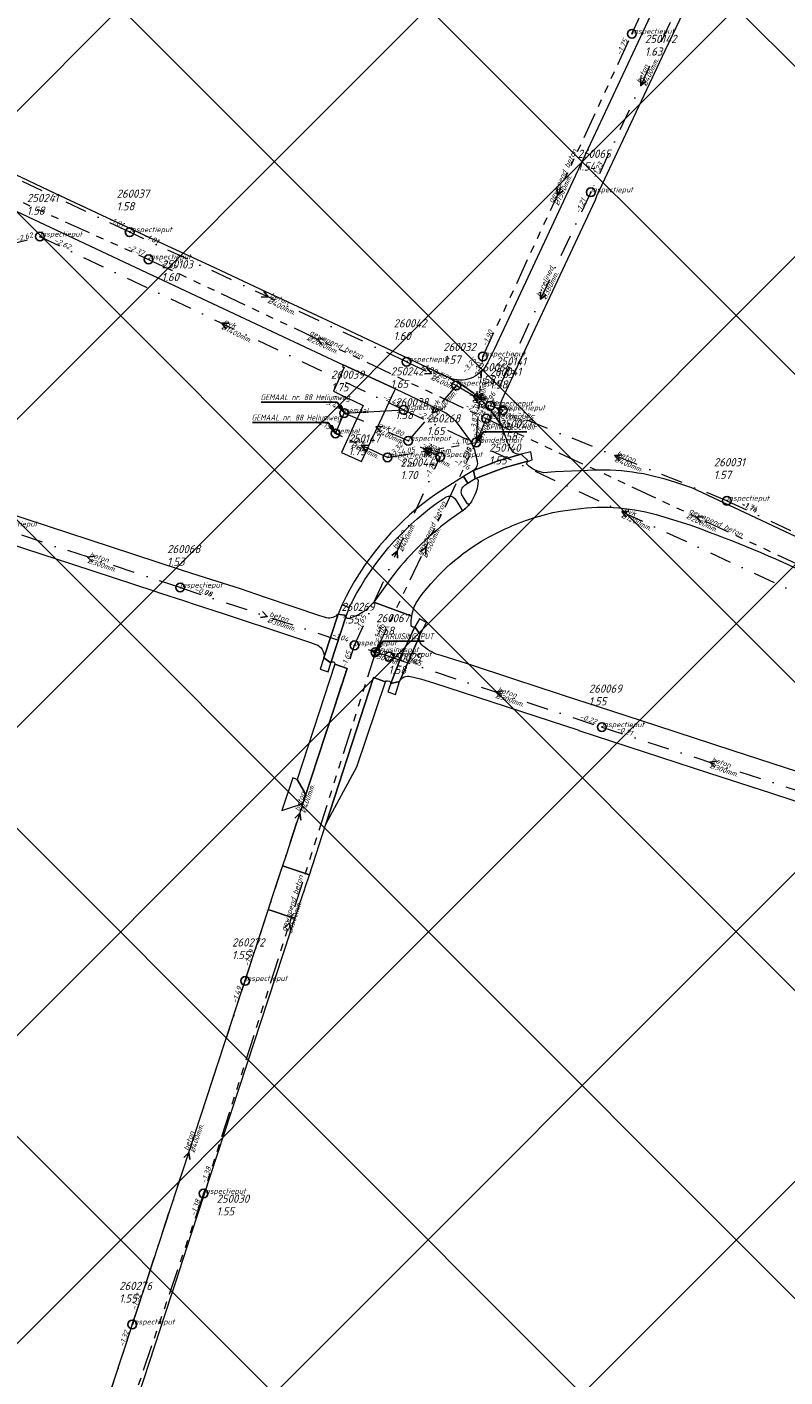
# Model space of a CAD drawing. Extents: x 148869 to 161638, y 453607 to 469810.
# Tile 196 of 256: x 152617 to 152791, y 464458 to 464768. Entities that reach past the tile are written whole.
import ezdxf
from ezdxf.lldxf.tags import DXFTag

# ---------------------------------------------------------------- set-up
doc = ezdxf.new("R2010")
doc.units = 0
doc.header["$PDMODE"] = 32
doc.header["$PDSIZE"] = 2
doc.linetypes.add('RI-GWA', pattern=[18.45, 6, -1.8, 1.75, -1.8, 1.75, -1.8, 1.75, -1.8])
doc.linetypes.add('RI-VWA', pattern=[11, 5, -3, 0, -3])
doc.layers.get('0').update_dxf_attribs({"linetype": 'CONTINUOUS'})
doc.layers.get('DEFPOINTS').update_dxf_attribs({"linetype": 'CONTINUOUS'})
for name, color, linetype in [('2023 hatch', 90, 'CONTINUOUS'), ('B-OI-AANPIJLING', 1, 'CONTINUOUS'), ('B-OI-GEMAAL', 30, 'CONTINUOUS')]:
    doc.layers.add(name, color=color, linetype=linetype)
for name, color, linetype, lineweight in [('B-OI-RI-BIJZONDERDERHEDEN-T18', 134, 'CONTINUOUS', 18), ('B-OI-RI-GWA-MATERIAAL-T18', 10, 'CONTINUOUS', 18), ('B-OI-RI-GWA-PUTDEKSELHOOGTE-T25', 10, 'CONTINUOUS', 25), ('B-OI-RI-GWA_BOB-T18', 10, 'CONTINUOUS', 18), ('B-OI-RI-GWA_DIAMETER-T18', 10, 'CONTINUOUS', 18), ('B-OI-RI-GWA_PUTNUMMER-T18', 10, 'CONTINUOUS', 18), ('B-OI-RI-GWA_RIOOLPUT-S', 10, 'CONTINUOUS', 25), ('B-OI-RI-GWA_TRANSPORTLEIDING-G', 10, 'RI-GWA', 18), ('B-OI-RI-PERSLEIDING-G-niet meenemen', 190, 'RI-PERS', 18), ('B-OI-RI-STROOMRICHTING-S', 252, 'CONTINUOUS', 25), ('B-OI-RI-VWA-BOB-T18', 34, 'CONTINUOUS', 18), ('B-OI-RI-VWA-DIAMETER-T18', 34, 'CONTINUOUS', 18), ('B-OI-RI-VWA-MATERIAAL-T18', 34, 'CONTINUOUS', 18), ('B-OI-RI-VWA_PUTDEKSELHOOGTE-T25', 34, 'CONTINUOUS', 25), ('B-OI-RI-VWA_PUTNUMMER-T25', 34, 'CONTINUOUS', 25), ('B-OI-RI-VWA_RIOOLPUT-S', 34, 'CONTINUOUS', 25), ('B-OI-RI-VWA_TRANSPORTLEIDING-G', 34, 'RI-VWA', 18), ('B-RO-VH-VERHARDING_ASFALT-GV', 251, 'CONTINUOUS', 18), ('B-RO-VH-VERHARDING_GRASBETONSTEEN-GV', 251, 'CONTINUOUS', 18), ('B-RO-VH-VERHARDING_STRAATBAKSTEEN-GV', 251, 'CONTINUOUS', 18)]:
    doc.layers.add(name, color=color, linetype=linetype, lineweight=lineweight)
doc.styles.add('NLCS-ISO-M500-T18_CURSIEF', font='NLCS-ISO.ttf', dxfattribs={"oblique": 15, "height": 0.9})
doc.styles.add('NLCS-ISO-M750-T25_CURSIEF', font='NLCS-ISO.ttf', dxfattribs={"oblique": 15, "height": 1.875})
tags = doc.linetypes.add('RI-PERS', pattern='A,7,-2,["P",Standard,S=1.8,R=0,X=-0.5,Y=-0.9],-2,7,-2,[102,NLCS.SHX,S=1,R=180,X=0,Y=0],-2', length=22).pattern_tags.tags
tags[6] = DXFTag(74, 10)

# ---------------------------------------------------------------- blocks, each defined once
blk = doc.blocks.new('ACMAP_ANN_TEMPLATE_vwa-diam')
at = {"color": 0, "linetype": 'ByBlock', "style": 'NLCS-ISO-M500-T18_CURSIEF', "oblique": 15}
blk.add_attdef('vwa-diam', (0.3, -1.3), '', height=1.2, dxfattribs=at)
blk = doc.blocks.new('ACMAP_ANN_TEMPLATE_vwa-materiaal')
at = {"color": 0, "linetype": 'ByBlock', "style": 'NLCS-ISO-M500-T18_CURSIEF', "oblique": 15}
blk.add_attdef('vwa-mat', (0.3, 0.2), '', height=1.2, dxfattribs=at)
blk = doc.blocks.new('ACMAP_ANN_TEMPLATE_vwa-nap-l')
at = {"color": 0, "linetype": 'ByBlock', "style": 'NLCS-ISO-M500-T18_CURSIEF', "oblique": 15}
blk.add_attdef('vwa-nap-l', (3.3, 0.2), '', height=1.2, dxfattribs=at)
blk = doc.blocks.new('ACMAP_ANN_TEMPLATE_vwa-nap-r')
at = {"color": 0, "linetype": 'ByBlock', "style": 'NLCS-ISO-M500-T18_CURSIEF', "oblique": 15}
blk.add_attdef('vwa-nap-r', (-5.6, 0.2), '', height=1.2, dxfattribs=at)
blk = doc.blocks.new('ACMAP_ANN_TEMPLATE_gwa-diam')
at = {"color": 0, "linetype": 'ByBlock', "style": 'NLCS-ISO-M500-T18_CURSIEF', "oblique": 15}
blk.add_attdef('gwa-diam', (-2.2, -1.3), '', height=1.2, dxfattribs=at)
blk = doc.blocks.new('ACMAP_ANN_TEMPLATE_gwa-materiaal')
at = {"color": 0, "linetype": 'ByBlock', "style": 'NLCS-ISO-M500-T18_CURSIEF', "oblique": 15}
blk.add_attdef('gwa-mat', (-2.2, 0.2), '', height=1.2, dxfattribs=at)
blk = doc.blocks.new('ACMAP_ANN_TEMPLATE_gwa-nap-l')
at = {"color": 0, "linetype": 'ByBlock', "style": 'NLCS-ISO-M500-T18_CURSIEF', "oblique": 15}
blk.add_attdef('gwa-nap-l', (2.3, 0.2), '', height=1.2, dxfattribs=at)
blk = doc.blocks.new('ACMAP_ANN_TEMPLATE_gwa-nap-r')
at = {"color": 0, "linetype": 'ByBlock', "style": 'NLCS-ISO-M500-T18_CURSIEF', "oblique": 15}
blk.add_attdef('gwa-nap-r', (-5.6, 0.2), '', height=1.2, dxfattribs=at)
blk = doc.blocks.new('ACMAP_ANN_TEMPLATE_gwa-puth')
at = {"color": 0, "linetype": 'ByBlock', "style": 'NLCS-ISO-M750-T25_CURSIEF', "oblique": 15}
blk.add_attdef('gwa-puth', (3, -5), '', height=1.88, dxfattribs=at)
blk = doc.blocks.new('ACMAP_ANN_TEMPLATE_gwa-putnr')
at = {"color": 0, "linetype": 'ByBlock', "style": 'NLCS-ISO-M750-T25_CURSIEF', "oblique": 15}
blk.add_attdef('gwa-putnr', (3, -2.1), '', height=1.88, dxfattribs=at)
blk = doc.blocks.new('ACMAP_ANN_TEMPLATE_type knoop')
at = {"layer": 'DEFPOINTS', "style": 'NLCS-ISO-M500-T18_CURSIEF', "oblique": 15}
blk.add_attdef('type_knoop', (0, 0), '', height=1.2, dxfattribs=at)
blk = doc.blocks.new('ACMAP_ANN_TEMPLATE_vwa-puth')
at = {"color": 0, "linetype": 'ByBlock', "style": 'NLCS-ISO-M750-T25_CURSIEF', "oblique": 15}
blk.add_attdef('vwa-puth', (-3, 5), '', height=1.88, dxfattribs=at)
blk = doc.blocks.new('ACMAP_ANN_TEMPLATE_vwa-putnr')
at = {"color": 0, "linetype": 'ByBlock', "style": 'NLCS-ISO-M750-T25_CURSIEF', "oblique": 15}
blk.add_attdef('vaw-putnr', (-3, 7.9), '', height=1.88, dxfattribs=at)

msp = doc.modelspace()

# ---------------------------------------------------------------- hatches: boundary and pattern name
at = {"layer": '2023 hatch'}
h = msp.add_hatch(dxfattribs=at)
h.set_pattern_fill('L45L135', color=256, scale=49.98)
h.set_pattern_definition([(45, (0, 0), (-35.341197, 35.341197), []), (135, (0, 0), (-35.341197, -35.341197), [])])
h.paths.add_polyline_path([(155033.65, 463387.49), (154736.21, 463174.82), (154703.82, 463157.03), (154669.13, 463116.73), (154497.36, 463128.81), (154485.96, 463103.35), (154403, 462810.28), (154029.41, 462913.19), (153921.91, 462926.36), (153533.06, 462959.92), (153521.58, 463046.87), (153065.73, 463131.59), (152840.09, 463157.69), (152602.55, 463321.62), (152457.44, 463373.38), (152283.77, 463566.95), (152230.15, 463641.33), (152156.25, 463699.58), (152012.16, 463887.19), (152009.38, 463939.89), (151991.35, 464191.03), (152103.19, 464343.83), (152153.39, 464455.21), (152151.03, 464561.94), (152249.45, 464811.76), (152130.92, 465032.5), (152332.42, 465169.93), (152738.18, 465252.75), (152947.54, 465152.17), (153150.32, 465023.39), (153302.02, 464886.05), (153728.6, 464650.43), (153874.6, 464567.83), (153954.88, 464501.43), (153988.94, 464472.57), (154027.82, 464422.75), (154193.47, 464138.07), (154280.01, 463968.67), (154339.28, 463993.19), (154494.94, 463873.13), (154622.49, 463821.49), (154755.92, 463721.99), (154868.72, 463597.28)])

# ---------------------------------------------------------------- linework, layer by layer
at = {"layer": 'B-OI-AANPIJLING', "color": 251, "flags": 128}
for points in [[(152690.1, 464679.08), (152688.73, 464680.42), (152689.37, 464680.85), (152690.1, 464679.08), (152689.26, 464680.78), (152689.16, 464680.71), (152690.1, 464679.08), (152688.94, 464680.57), (152688.84, 464680.49), (152690.1, 464679.08), (152688.41, 464681.59), (152670.99, 464681.59)], [(152688.04, 464674.42), (152686.68, 464675.76), (152687.32, 464676.19), (152688.04, 464674.42), (152687.21, 464676.12), (152687.11, 464676.05), (152688.04, 464674.42), (152686.89, 464675.91), (152686.79, 464675.83), (152688.04, 464674.42), (152686.36, 464676.93), (152668.97, 464676.93)], [(152720.31, 464672.31), (152721.67, 464673.65), (152721.04, 464674.08), (152720.31, 464672.31), (152721.14, 464674.01), (152721.25, 464673.94), (152720.31, 464672.31), (152721.46, 464673.8), (152721.57, 464673.72), (152720.31, 464672.31), (152721.99, 464674.82), (152732, 464674.82)], [(152697.21, 464624.23), (152698.57, 464625.57), (152697.94, 464626), (152697.21, 464624.23), (152698.04, 464625.93), (152698.15, 464625.86), (152697.21, 464624.23), (152698.36, 464625.72), (152698.47, 464625.64), (152697.21, 464624.23), (152698.89, 464626.74), (152708.44, 464626.74)]]:
    msp.add_lwpolyline(points, dxfattribs=at)
at = {"layer": 'B-OI-GEMAAL'}
for p in [(152690.04, 464679.08), (152688.03, 464674.42)]:
    msp.add_point(p, dxfattribs=at)
at = {"layer": 'B-OI-RI-GWA_RIOOLPUT-S', "color": 251}
for p in [(152756.1, 464766.1), (152645.15, 464714.36), (152721.9, 464692.1), (152722.64, 464677.81), (152688.03, 464674.42), (152720.31, 464672.31), (152699.99, 464668.92), (152697.21, 464624.23), (152657.75, 464500)]:
    msp.add_point(p, dxfattribs=at)
at = {"layer": 'B-OI-RI-GWA_TRANSPORTLEIDING-G', "color": 251}
for p, q in [((152756.1, 464766.1), (152787.3, 464833.4)), ((152721.9, 464692.1), (152756.1, 464766.1)), ((152558.75, 464753.33), (152645.15, 464714.36)), ((152645.15, 464714.36), (152722.64, 464677.81)), ((152720.31, 464672.31), (152721.9, 464692.1)), ((152722.64, 464677.81), (152720.31, 464672.31)), ((152722.64, 464677.81), (152819.37, 464632.61)), ((152699.99, 464668.92), (152688.03, 464674.42)), ((152697.21, 464624.23), (152720.31, 464672.31)), ((152699.99, 464668.92), (152720.31, 464672.31)), ((152697.21, 464624.23), (152657.75, 464500)), ((152657.75, 464500), (152619.28, 464387.13))]:
    msp.add_line(p, q, dxfattribs=at)
at = {"layer": 'B-OI-RI-PERSLEIDING-G-niet meenemen'}
for p, q in [((152688.03, 464674.42), (152690.04, 464679.08)), ((152690.04, 464679.08), (152703.7, 464679.82))]:
    msp.add_line(p, q, dxfattribs=at)
at = {"layer": 'B-OI-RI-STROOMRICHTING-S', "color": 251}
for points in [[(152758.07, 464755.85), (152758.11, 464754.24), (152759.36, 464755.24)], [(152738.95, 464730.71), (152738.99, 464729.1), (152740.26, 464730.11)], [(152671.58, 464706.99), (152672.58, 464705.72), (152670.98, 464705.68)], [(152735.08, 464706.86), (152735.11, 464705.26), (152736.38, 464706.25)], [(152663.55, 464699.74), (152661.95, 464699.71), (152662.93, 464698.44)], [(152685.49, 464696.12), (152683.89, 464696.08), (152684.89, 464694.82)], [(152709.08, 464689.4), (152710.08, 464688.14), (152708.48, 464688.1)], [(152721.42, 464682.97), (152719.68, 464683.09), (152720.62, 464681.63)], [(152720.49, 464683.7), (152721.1, 464682.2), (152721.93, 464683.58)], [(152710.67, 464680.63), (152710.27, 464679.07), (152711.76, 464679.69)], [(152726.74, 464680.44), (152725.02, 464680.24), (152726.21, 464678.98)], [(152699.01, 464676), (152697.39, 464675.91), (152698.43, 464674.67)], [(152695.61, 464671.72), (152694.01, 464671.67), (152695.02, 464670.41)], [(152710.14, 464670.87), (152708.4, 464670.88), (152709.45, 464669.48)], [(152708.61, 464671.09), (152710.14, 464670.61), (152708.85, 464669.67)], [(152753.77, 464669.47), (152752.17, 464669.34), (152753.23, 464668.14)], [(152755.42, 464656.53), (152753.8, 464656.48), (152754.8, 464655.22)], [(152772.61, 464655.25), (152771.01, 464655.21), (152771.99, 464653.95)], [(152700.98, 464646.4), (152702.23, 464647.42), (152702.29, 464645.81)], [(152707.48, 464647.28), (152708.76, 464648.27), (152708.79, 464646.66)], [(152632.73, 464646.29), (152631.14, 464646.06), (152632.27, 464644.93)], [(152671.26, 464633.56), (152672.39, 464632.42), (152670.8, 464632.19)], [(152698.11, 464624.76), (152696.39, 464624.5), (152697.64, 464623.28)], [(152726.39, 464615.35), (152724.8, 464615.11), (152725.95, 464613.98)], [(152775.55, 464599.25), (152773.95, 464599.01), (152775.11, 464597.88)], [(152678.71, 464586.15), (152679.85, 464587.3), (152680.08, 464585.71)], [(152676.36, 464560.96), (152677.48, 464562.11), (152677.73, 464560.52)], [(152653.21, 464508.26), (152654.35, 464509.4), (152654.58, 464507.81)]]:
    msp.add_lwpolyline(points, dxfattribs=at)
at = {"layer": 'B-OI-RI-VWA_RIOOLPUT-S'}
for p in [(152746.64, 464729.74), (152640.8, 464720.6), (152620.2, 464719.59), (152704.38, 464690.85), (152715.79, 464685.42), (152703.7, 464679.82), (152723.59, 464680.77), (152690.04, 464679.08), (152726.45, 464679.72), (152704.76, 464672.73), (152712.06, 464669.03), (152777.9, 464658.97), (152652.4, 464639.05), (152692.4, 464625.8), (152700.4, 464623.2), (152749.21, 464607.03), (152667.3, 464548.8), (152641.4, 464470)]:
    msp.add_point(p, dxfattribs=at)
at = {"layer": 'B-OI-RI-VWA_TRANSPORTLEIDING-G', "color": 251}
for p, q in [((152769.58, 464778.75), (152746.64, 464729.74)), ((152640.8, 464720.6), (152561, 464758.2)), ((152746.64, 464729.74), (152723.59, 464680.77)), ((152569.5, 464706.49), (152620.2, 464719.59)), ((152620.2, 464719.59), (152703.7, 464679.82)), ((152704.38, 464690.85), (152640.8, 464720.6)), ((152704.38, 464690.85), (152715.79, 464685.42)), ((152715.79, 464685.42), (152704.76, 464672.73)), ((152715.79, 464685.42), (152723.59, 464680.77)), ((152726.45, 464679.72), (152723.59, 464680.77)), ((152704.76, 464672.73), (152690.04, 464679.08)), ((152703.7, 464679.82), (152803.92, 464633.15)), ((152777.9, 464658.97), (152726.45, 464679.72)), ((152712.06, 464669.03), (152704.76, 464672.73)), ((152692.4, 464625.8), (152712.06, 464669.03)), ((152777.9, 464658.97), (152842.86, 464628.68)), ((152652.4, 464639.05), (152609.88, 464653.07)), ((152652.4, 464639.05), (152692.4, 464625.8)), ((152667.3, 464548.8), (152692.4, 464625.8)), ((152700.4, 464623.2), (152692.4, 464625.8)), ((152700.4, 464623.2), (152749.21, 464607.03)), ((152749.21, 464607.03), (152798.71, 464590.99)), ((152641.4, 464470), (152667.3, 464548.8)), ((152615.2, 464389), (152641.4, 464470))]:
    msp.add_line(p, q, dxfattribs=at)
at = {"layer": 'B-RO-VH-VERHARDING_ASFALT-GV', "flags": 128}
for points in [[(152726.72, 464683.04), (152726.78, 464683.16), (152733.86, 464698.46), (152736.2, 464703.38), (152736.21, 464703.39), (152747.76, 464728.04), (152748.07, 464728.93), (152763.75, 464762.27), (152770.44, 464776.41), (152772.14, 464780.27), (152778.3, 464793.33), (152778.47, 464793.7), (152779.19, 464795.3), (152779.45, 464795.88), (152780.37, 464797.91), (152786.47, 464810.88), (152786.58, 464811.12), (152788.85, 464815.92), (152783.02, 464818.84), (152773.82, 464799.2), (152773.78, 464799.11), (152773.56, 464798.64), (152763.41, 464777)], [(152763.41, 464777), (152763.37, 464776.92), (152762.08, 464773.94), (152742.51, 464732.29), (152724.52, 464693.8), (152722.96, 464690.63)], [(152714.16, 464687.14), (152710.27, 464689.02), (152686.18, 464700.36), (152674.91, 464705.61), (152672.03, 464706.91), (152659.17, 464712.91), (152654.53, 464715.07), (152645.44, 464719.33), (152643.01, 464720.46), (152642.82, 464720.55), (152623.67, 464729.5), (152613.02, 464734.54), (152612.98, 464734.57), (152585.6, 464747.44), (152582.11, 464749.03), (152571.06, 464754.2), (152570.37, 464754.61), (152567.24, 464747.29)], [(152568.96, 464746.87), (152642.24, 464712.49), (152689.81, 464690.17), (152701.8, 464684.62), (152713.19, 464679.21)], [(152539.14, 464680.66), (152537.11, 464674.03), (152537.34, 464673.98), (152547.58, 464670.63), (152548.97, 464670.17), (152561.84, 464665.96), (152563.25, 464665.5), (152576.12, 464661.29), (152577.54, 464660.82), (152590.14, 464656.7), (152591.53, 464656.25), (152604.06, 464652.15), (152605.48, 464651.68), (152615.24, 464648.49), (152616.87, 464647.96), (152627.88, 464644.38), (152646.33, 464638.31), (152647.9, 464637.79), (152653.14, 464636.07), (152655.81, 464635.19), (152662.48, 464633), (152677.5, 464628.06), (152682.34, 464626.43), (152683.5, 464626.02)], [(152685.53, 464632.23), (152684.48, 464632.55), (152671.98, 464636.79), (152666.26, 464638.73), (152656.78, 464641.77), (152652.71, 464643.08), (152636.64, 464648.3), (152617.28, 464654.68), (152615.39, 464655.31), (152599.06, 464660.66), (152541.43, 464679.61)], [(152715.96, 464676.76), (152718.99, 464672.69)], [(152727.39, 464672.84), (152726.13, 464676.15)], [(152732.32, 464668.07), (152730.68, 464669.68), (152725.17, 464668.04), (152719.7, 464665.9), (152720.12, 464664.05), (152720.18, 464664.07), (152726.7, 464666.56), (152732.21, 464668.03)], [(152719.7, 464665.9), (152725.17, 464668.04), (152730.68, 464669.68)], [(152720.11, 464669.92), (152720.43, 464668.61), (152720.54, 464668.16)], [(152732.21, 464668.03), (152726.7, 464666.56), (152720.18, 464664.07)], [(152746.01, 464665.92), (152738.47, 464665.59), (152735.78, 464665.4), (152734.81, 464665.65)], [(152899.89, 464601.82), (152897.68, 464602.56), (152892.68, 464604.5), (152880.98, 464609.97), (152876.76, 464611.95), (152865.72, 464617.07), (152858.27, 464620.58), (152849.53, 464624.66), (152842.45, 464627.94), (152831.22, 464633.14), (152826.22, 464635.5), (152803.82, 464646.04), (152792.51, 464651.28), (152792.34, 464651.35), (152782.12, 464656.18), (152769.87, 464661.9), (152766.15, 464663.13)], [(152717.18, 464656.67), (152714.04, 464654.42)], [(152735.69, 464655.68), (152737.98, 464656.28), (152739.68, 464656.56), (152741.92, 464656.89)], [(152761.67, 464655.81), (152769.41, 464653.41), (152772.13, 464652.42)], [(152721.58, 464649.71), (152723.2, 464650.62)], [(152700.79, 464641.17), (152696.85, 464635.71), (152705.56, 464632.5)], [(152705.56, 464632.5), (152696.85, 464635.71)], [(152706.71, 464635.79), (152706.76, 464635.87)], [(152685.4, 464622.91), (152688.65, 464632.98)], [(152690.51, 464632.53), (152686.98, 464621.77)], [(152700.74, 464617.01), (152703.43, 464623.97), (152706.29, 464630.08)], [(152707.33, 464627.89), (152702.73, 464617.47)], [(152886.3, 464566.52), (152880.17, 464568.6), (152864.36, 464573.79), (152863.36, 464574.13), (152845.68, 464579.88), (152843.62, 464580.55), (152829.75, 464585.08), (152827.67, 464585.74), (152813.96, 464590.28), (152813.92, 464590.29), (152810.98, 464591.21), (152802.4, 464594.04), (152795.18, 464596.42), (152794.18, 464596.74), (152779.37, 464601.59), (152761.8, 464607.32), (152745.1, 464612.73), (152744.16, 464613.04), (152729.23, 464617.99), (152718.36, 464621.56), (152712.27, 464623.43)], [(152687.93, 464621.48), (152690.71, 464620.51), (152680.81, 464590.22), (152676.62, 464577.41), (152675.91, 464575.24), (152682.08, 464573.16), (152685.84, 464584.75), (152696.77, 464618.41), (152699.51, 464617.45)], [(152687.93, 464621.48), (152679.25, 464595.03), (152680.83, 464592.26)], [(152680.97, 464590.74), (152680.81, 464590.22), (152690.71, 464620.51), (152687.93, 464621.48)], [(152699.97, 464617.63), (152700.47, 464617.56)], [(152705.29, 464618.66), (152707.55, 464618.13), (152710.57, 464617.22), (152743.89, 464606.3), (152743.92, 464606.28), (152773.92, 464596.48), (152787.88, 464591.94), (152798.42, 464588.51), (152798.82, 464588.38), (152800.39, 464587.87), (152808.04, 464585.37), (152808.05, 464585.36), (152813.41, 464583.63), (152831.73, 464577.55), (152841.76, 464574.32)], [(152625.63, 464401.08), (152626.21, 464402.82), (152650.41, 464476.81), (152651.65, 464480.43), (152652.18, 464482.1), (152655.01, 464490.89), (152659.43, 464504.36), (152664.12, 464518.6), (152664.16, 464518.73), (152664.22, 464519.04), (152677.73, 464560.07), (152678.73, 464563.14), (152672.58, 464565.18), (152672.14, 464563.84), (152672.13, 464563.82), (152646.03, 464484.11), (152645.27, 464481.77), (152641.17, 464469.25), (152641.15, 464469.19), (152630.97, 464438.34), (152630.86, 464437.99), (152626.05, 464423.09)]]:
    msp.add_lwpolyline(points, dxfattribs=at)
at = {"layer": 'B-RO-VH-VERHARDING_ASFALT-GV'}
for points in [[(152722.96, 464690.63, -0.371287), (152714.76, 464686.93)], [(152726.13, 464676.15, 0.147163), (152714.16, 464687.14)], [(152714.76, 464686.93, -0.022694), (152714.16, 464687.14)], [(152714.16, 464687.14, -0.147163), (152726.13, 464676.15)], [(152726.13, 464676.15, -0.227662), (152726.72, 464683.04)], [(152713.19, 464679.21, -0.093371), (152715.96, 464676.76)], [(152718.99, 464672.69, -0.091227), (152720.11, 464669.92)], [(152728.28, 464670.99, -0.068552), (152727.39, 464672.84)], [(152730.68, 464669.68, -0.392231), (152728.28, 464670.99)], [(152720.54, 464668.16, -0.323116), (152719.7, 464665.9)], [(152732.17, 464667.17, -0.575853), (152732.21, 464668.03)], [(152734.81, 464665.65, -0.117216), (152732.17, 464667.17)], [(152732.21, 464668.03, -0.055781), (152732.32, 464668.07)], [(152766.15, 464663.13, 0.099076), (152746.01, 464665.92)], [(152720.81, 464663.64, -0.139633), (152718.95, 464658.36)], [(152720.18, 464664.07, -0.482525), (152720.81, 464663.64)], [(152718.95, 464658.36, -0.098345), (152717.18, 464656.67)], [(152741.92, 464656.89, -0.108981), (152761.67, 464655.81)], [(152714.04, 464654.42, 0.068559), (152700.79, 464641.17)], [(152723.2, 464650.62, -0.060186), (152735.69, 464655.68)], [(152772.13, 464652.42, -0.023921), (152799.02, 464641.06)], [(152706.76, 464635.87, -0.102573), (152721.58, 464649.71)], [(152696.85, 464635.71, -0.153327), (152691.15, 464631.96)], [(152705.56, 464632.5, -0.088765), (152706.71, 464635.79)], [(152685.99, 464632.1, -0.041047), (152685.53, 464632.23)], [(152688.65, 464632.98, -0.266486), (152685.99, 464632.1)], [(152691.15, 464631.96, -0.57697), (152690.51, 464632.53)], [(152705.45, 464630.32, -0.054997), (152705.56, 464632.5)], [(152706.29, 464630.08, -0.552711), (152705.45, 464630.32)], [(152683.5, 464626.02, -0.360101), (152685.4, 464622.91)], [(152707.84, 464625.93, -0.287022), (152707.33, 464627.89)], [(152708.26, 464625.56, -0.011355), (152707.84, 464625.93)], [(152712.27, 464623.43, -0.110376), (152708.26, 464625.56)], [(152686.98, 464621.77, -0.810715), (152687.93, 464621.48)], [(152699.51, 464617.45, -0.372229), (152699.97, 464617.63)], [(152700.47, 464617.56, -0.239164), (152700.74, 464617.01)], [(152702.73, 464617.47, -0.371238), (152705.29, 464618.66)], [(152680.83, 464592.26, -0.194731), (152680.97, 464590.74)]]:
    msp.add_lwpolyline(points, format="xyb", dxfattribs=at)
at = {"layer": 'B-RO-VH-VERHARDING_ASFALT-GV', "flags": 128}
for points in [[(152732.87, 464670.17), (152730.68, 464669.68), (152732.32, 464668.07), (152733.22, 464668.39)], [(152717.41, 464664.5), (152718.4, 464662.98), (152720.12, 464664.05), (152719.7, 464665.9)], [(152690.54, 464632.65), (152691.22, 464634.38), (152689.61, 464635.14), (152688.65, 464632.98)], [(152686.98, 464621.77), (152690.51, 464632.53), (152690.54, 464632.65), (152688.65, 464632.98), (152685.4, 464622.91)], [(152707.51, 464628.28), (152707.96, 464629.14), (152708.42, 464630.04), (152708.93, 464631.04), (152707.3, 464631.87), (152706.29, 464630.08)], [(152707.51, 464628.28), (152706.29, 464630.08), (152703.43, 464623.97), (152700.74, 464617.01), (152702.73, 464617.47), (152707.33, 464627.89)], [(152684.52, 464620.36), (152686.34, 464619.74), (152686.98, 464621.77), (152685.4, 464622.91)], [(152685.84, 464584.75), (152692.98, 464597.92), (152699.51, 464617.45), (152696.77, 464618.41)], [(152700.74, 464617.01), (152700.08, 464615.11), (152701.79, 464614.53), (152702.73, 464617.47)], [(152675.91, 464575.24), (152674.9, 464572.3), (152674.8, 464572.04), (152673.56, 464568.31), (152673.52, 464568.13), (152672.58, 464565.18), (152678.73, 464563.14), (152679.69, 464566.02), (152679.7, 464566.19), (152681, 464569.96), (152681.1, 464570.21), (152682.08, 464573.16)]]:
    msp.add_lwpolyline(points, close=True, dxfattribs=at)
at = {"layer": 'B-RO-VH-VERHARDING_GRASBETONSTEEN-GV', "flags": 128}
msp.add_lwpolyline([(152690.89, 464673.26), (152689.4, 464670.05), (152694.01, 464667.94), (152700.93, 464682.72), (152701.56, 464684.2), (152701.8, 464684.62), (152689.81, 464690.17), (152689.62, 464689.78), (152690.06, 464689.58), (152687.62, 464684.09), (152689.91, 464682.98), (152692.19, 464681.87), (152694.38, 464680.81), (152693.08, 464678), (152692.89, 464677.59), (152691.1, 464673.73)], close=True, dxfattribs=at)
at = {"layer": 'B-RO-VH-VERHARDING_STRAATBAKSTEEN-GV', "flags": 128}
for points in [[(152717.73, 464662.52), (152718.4, 464662.98), (152717.41, 464664.5), (152711.33, 464660.63)], [(152711.14, 464658.32), (152713.49, 464659.86)], [(152715.51, 464659.43), (152717.18, 464656.67)], [(152718.35, 464658.28), (152717.04, 464660.34)], [(152690.51, 464637.02), (152689.61, 464635.14), (152691.22, 464634.38), (152692.02, 464636.1)], [(152680.83, 464592.26), (152679.25, 464595.03), (152678.24, 464595.39), (152675.76, 464587.92), (152678.74, 464588.91), (152679.68, 464589.18)], [(152680.81, 464590.22), (152680.97, 464590.74)]]:
    msp.add_lwpolyline(points, dxfattribs=at)
at = {"layer": 'B-RO-VH-VERHARDING_STRAATBAKSTEEN-GV'}
for points in [[(152717.04, 464660.34, -0.344555), (152717.73, 464662.52)], [(152711.33, 464660.63, 0.124085), (152690.51, 464637.02)], [(152713.49, 464659.86, -0.337389), (152715.51, 464659.43)], [(152692.02, 464636.1, -0.113329), (152711.14, 464658.32)], [(152717.18, 464656.67, 0.098345), (152718.95, 464658.36)], [(152718.95, 464658.36, -0.404156), (152718.35, 464658.28)], [(152680.97, 464590.74, 0.194731), (152680.83, 464592.26)], [(152679.68, 464589.18, 0.203502), (152680.81, 464590.22)]]:
    msp.add_lwpolyline(points, format="xyb", dxfattribs=at)

# ---------------------------------------------------------------- block references
at = {"layer": 'B-OI-RI-GWA-MATERIAAL-T18', "color": 251}
for p, rotation, values in [((152739, 464729.1), 65.19540649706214, {'gwa-mat': 'gewapend beton'}), ((152683.89, 464696.09), 334.747977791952, {'gwa-mat': 'gewapend beton'}), ((152721.11, 464682.21), 85.40651719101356, {'gwa-mat': 'gvk'}), ((152721.48, 464675.06), 67.04071779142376, {'gwa-mat': 'gvk'}), ((152694.01, 464671.67), 335.303896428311, {'gwa-mat': 'gvk'}), ((152710.15, 464670.61), 9.47146685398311, {'gwa-mat': 'gvk'}), ((152708.76, 464648.27), 64.3380776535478, {'gwa-mat': 'gewapend beton'}), ((152771.01, 464655.21), 334.9542535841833, {'gwa-mat': 'gewapend beton'}), ((152677.48, 464562.11), 72.37824492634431, {'gwa-mat': 'gewapend beton'})]:
    msp.add_blockref('ACMAP_ANN_TEMPLATE_gwa-materiaal', p, dxfattribs=dict(at, rotation=rotation)).add_auto_attribs(values)
at = {"layer": 'B-OI-RI-GWA-PUTDEKSELHOOGTE-T25', "color": 251}
for p, values in [((152756.1, 464766.1), {'gwa-puth': '1.63'}), ((152645.15, 464714.36), {'gwa-puth': '1.60'}), ((152721.9, 464692.1), {'gwa-puth': '1.63'}), ((152722.64, 464677.81), {'gwa-puth': '1.58'}), ((152688.03, 464674.42), {'gwa-puth': '1.75'}), ((152720.31, 464672.31), {'gwa-puth': '1.55'}), ((152699.99, 464668.92), {'gwa-puth': '1.70'}), ((152697.21, 464624.23), {'gwa-puth': '1.58'}), ((152657.75, 464500), {'gwa-puth': '1.55'})]:
    msp.add_blockref('ACMAP_ANN_TEMPLATE_gwa-puth', p, dxfattribs=at).add_auto_attribs(values)
at = {"layer": 'B-OI-RI-GWA_BOB-T18', "color": 251}
for name, p, rotation, values in [('ACMAP_ANN_TEMPLATE_gwa-nap-r', (152756.1, 464766.1), 65.19540649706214, {'gwa-nap-r': '-1.75'}), ('ACMAP_ANN_TEMPLATE_gwa-nap-r', (152645.15, 464714.36), 335.7226415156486, {'gwa-nap-r': '-2.37'}), ('ACMAP_ANN_TEMPLATE_gwa-nap-l', (152645.15, 464714.36), 334.747977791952, {'gwa-nap-l': '-2.37'}), ('ACMAP_ANN_TEMPLATE_gwa-nap-l', (152721.9, 464692.1), 65.19540649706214, {'gwa-nap-l': '-1.90'}), ('ACMAP_ANN_TEMPLATE_gwa-nap-r', (152721.9, 464692.1), 85.40651719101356, {'gwa-nap-r': '-3.70'}), ('ACMAP_ANN_TEMPLATE_gwa-nap-r', (152722.64, 464677.81), 334.747977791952, {'gwa-nap-r': '-2.32'}), ('ACMAP_ANN_TEMPLATE_gwa-nap-l', (152722.64, 464677.81), 67.04071779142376, {'gwa-nap-l': '-1.96'}), ('ACMAP_ANN_TEMPLATE_gwa-nap-l', (152720.31, 464672.31), 85.40651719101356, {'gwa-nap-l': '-3.87'}), ('ACMAP_ANN_TEMPLATE_gwa-nap-l', (152722.64, 464677.81), 334.9542535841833, {'gwa-nap-l': '-2.34'}), ('ACMAP_ANN_TEMPLATE_gwa-nap-r', (152688.03, 464674.42), 335.303896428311, {'gwa-nap-r': '-4.15'}), ('ACMAP_ANN_TEMPLATE_gwa-nap-r', (152720.31, 464672.31), 9.47146685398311, {'gwa-nap-r': '-4.10'}), ('ACMAP_ANN_TEMPLATE_gwa-nap-l', (152699.99, 464668.92), 9.47146685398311, {'gwa-nap-l': '-4.05'}), ('ACMAP_ANN_TEMPLATE_gwa-nap-l', (152699.99, 464668.92), 335.303896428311, {'gwa-nap-l': '-4.10'}), ('ACMAP_ANN_TEMPLATE_gwa-nap-r', (152720.31, 464672.31), 64.3380776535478, {'gwa-nap-r': '-2.19'}), ('ACMAP_ANN_TEMPLATE_gwa-nap-r', (152720.31, 464672.31), 67.04071779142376, {'gwa-nap-r': '-1.96'}), ('ACMAP_ANN_TEMPLATE_gwa-nap-l', (152697.21, 464624.23), 72.37824492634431, {'gwa-nap-l': '-1.45'}), ('ACMAP_ANN_TEMPLATE_gwa-nap-l', (152697.21, 464624.23), 64.3380776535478, {'gwa-nap-l': '-2.09'}), ('ACMAP_ANN_TEMPLATE_gwa-nap-l', (152657.75, 464500), 71.17911429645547, {'gwa-nap-l': '-1.38'}), ('ACMAP_ANN_TEMPLATE_gwa-nap-r', (152657.75, 464500), 72.37824492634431, {'gwa-nap-r': '-1.38'})]:
    msp.add_blockref(name, p, dxfattribs=dict(at, rotation=rotation)).add_auto_attribs(values)
at = {"layer": 'B-OI-RI-GWA_DIAMETER-T18', "color": 251}
for p, rotation, values in [((152739, 464729.1), 65.19540649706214, {'gwa-diam': '%%c1500mm.'}), ((152683.89, 464696.09), 334.747977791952, {'gwa-diam': '%%c2000mm.'}), ((152721.11, 464682.21), 85.40651719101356, {'gwa-diam': '%%c1000mm.'}), ((152721.48, 464675.06), 67.04071779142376, {'gwa-diam': '%%c1000mm.'}), ((152694.01, 464671.67), 335.303896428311, {'gwa-diam': '%%c600mm.'}), ((152710.15, 464670.61), 9.47146685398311, {'gwa-diam': '%%c600mm.'}), ((152708.76, 464648.27), 64.3380776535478, {'gwa-diam': '%%c1500mm.'}), ((152771.01, 464655.21), 334.9542535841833, {'gwa-diam': '%%c2000mm.'}), ((152677.48, 464562.11), 72.37824492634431, {'gwa-diam': '%%c1500mm.'})]:
    msp.add_blockref('ACMAP_ANN_TEMPLATE_gwa-diam', p, dxfattribs=dict(at, rotation=rotation)).add_auto_attribs(values)
at = {"layer": 'B-OI-RI-GWA_PUTNUMMER-T18', "color": 251}
for p, values in [((152756.1, 464766.1), {'gwa-putnr': '250142'}), ((152645.15, 464714.36), {'gwa-putnr': '250103'}), ((152721.9, 464692.1), {'gwa-putnr': '250141'}), ((152722.64, 464677.81), {'gwa-putnr': '250027'}), ((152688.03, 464674.42), {'gwa-putnr': '250147'}), ((152720.31, 464672.31), {'gwa-putnr': '250140'}), ((152699.99, 464668.92), {'gwa-putnr': '250044'}), ((152697.21, 464624.23), {'gwa-putnr': '250029'}), ((152657.75, 464500), {'gwa-putnr': '250030'})]:
    msp.add_blockref('ACMAP_ANN_TEMPLATE_gwa-putnr', p, dxfattribs=at).add_auto_attribs(values)
at = {"layer": 'B-OI-RI-VWA-BOB-T18', "color": 251}
for name, p, rotation, values in [('ACMAP_ANN_TEMPLATE_vwa-nap-l', (152746.64, 464729.74), 64.79380538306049, {'vwa-nap-l': '-1.23'}), ('ACMAP_ANN_TEMPLATE_vwa-nap-r', (152746.64, 464729.74), 64.91722212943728, {'vwa-nap-r': '-1.21'}), ('ACMAP_ANN_TEMPLATE_vwa-nap-r', (152640.8, 464720.6), 334.9244276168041, {'vwa-nap-r': '-1.81'}), ('ACMAP_ANN_TEMPLATE_vwa-nap-r', (152620.2, 464719.59), 14.48738201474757, {'vwa-nap-r': '-2.62'}), ('ACMAP_ANN_TEMPLATE_vwa-nap-l', (152620.2, 464719.59), 334.5321271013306, {'vwa-nap-l': '-2.62'}), ('ACMAP_ANN_TEMPLATE_vwa-nap-l', (152640.8, 464720.6), 334.7712206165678, {'vwa-nap-l': '-1.81'}), ('ACMAP_ANN_TEMPLATE_vwa-nap-l', (152704.38, 464690.85), 334.9244276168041, {'vwa-nap-l': '-1.88'}), ('ACMAP_ANN_TEMPLATE_vwa-nap-l', (152704.38, 464690.85), 334.5503009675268, {'vwa-nap-l': '-1.88'}), ('ACMAP_ANN_TEMPLATE_vwa-nap-l', (152715.79, 464685.42), 49.00321144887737, {'vwa-nap-l': '-3.25'}), ('ACMAP_ANN_TEMPLATE_vwa-nap-r', (152715.79, 464685.42), 334.5503009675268, {'vwa-nap-r': '-1.91'}), ('ACMAP_ANN_TEMPLATE_vwa-nap-l', (152715.79, 464685.42), 329.1985540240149, {'vwa-nap-l': '-1.92'}), ('ACMAP_ANN_TEMPLATE_vwa-nap-r', (152723.59, 464680.77), 329.1985540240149, {'vwa-nap-r': '-1.88'}), ('ACMAP_ANN_TEMPLATE_vwa-nap-r', (152690.04, 464679.08), 336.6653152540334, {'vwa-nap-r': '-3.40'}), ('ACMAP_ANN_TEMPLATE_vwa-nap-r', (152703.7, 464679.82), 334.5321271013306, {'vwa-nap-r': '-2.45'}), ('ACMAP_ANN_TEMPLATE_vwa-nap-r', (152723.59, 464680.77), 339.8401543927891, {'vwa-nap-r': '-1.88'}), ('ACMAP_ANN_TEMPLATE_vwa-nap-r', (152726.45, 464679.72), 338.0355736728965, {'vwa-nap-r': '-1.85'}), ('ACMAP_ANN_TEMPLATE_vwa-nap-l', (152703.7, 464679.82), 335.0297574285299, {'vwa-nap-l': '-2.45'}), ('ACMAP_ANN_TEMPLATE_vwa-nap-r', (152723.59, 464680.77), 64.79380538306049, {'vwa-nap-r': '-1.34'}), ('ACMAP_ANN_TEMPLATE_vwa-nap-l', (152726.45, 464679.72), 339.8401543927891, {'vwa-nap-l': '-1.85'}), ('ACMAP_ANN_TEMPLATE_vwa-nap-r', (152704.76, 464672.73), 333.1218602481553, {'vwa-nap-r': '-1.80'}), ('ACMAP_ANN_TEMPLATE_vwa-nap-r', (152704.76, 464672.73), 49.00321144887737, {'vwa-nap-r': '-3.32'}), ('ACMAP_ANN_TEMPLATE_vwa-nap-l', (152704.76, 464672.73), 336.6653152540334, {'vwa-nap-l': '-3.33'}), ('ACMAP_ANN_TEMPLATE_vwa-nap-l', (152712.06, 464669.03), 333.1218602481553, {'vwa-nap-l': '-1.76'}), ('ACMAP_ANN_TEMPLATE_vwa-nap-r', (152712.06, 464669.03), 65.54506193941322, {'vwa-nap-r': '-1.76'}), ('ACMAP_ANN_TEMPLATE_vwa-nap-l', (152777.9, 464658.97), 335.0009747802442, {'vwa-nap-l': '-1.74'}), ('ACMAP_ANN_TEMPLATE_vwa-nap-l', (152777.9, 464658.97), 338.0355736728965, {'vwa-nap-l': '-1.74'}), ('ACMAP_ANN_TEMPLATE_vwa-nap-l', (152652.4, 464639.05), 341.7512071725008, {'vwa-nap-l': '-0.04'}), ('ACMAP_ANN_TEMPLATE_vwa-nap-l', (152652.4, 464639.05), 341.6725478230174, {'vwa-nap-l': '-0.78'}), ('ACMAP_ANN_TEMPLATE_vwa-nap-l', (152692.4, 464625.8), 65.54506193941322, {'vwa-nap-l': '-1.65'}), ('ACMAP_ANN_TEMPLATE_vwa-nap-r', (152692.4, 464625.8), 341.9958383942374, {'vwa-nap-r': '-1.04'}), ('ACMAP_ANN_TEMPLATE_vwa-nap-r', (152692.4, 464625.8), 341.6725478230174, {'vwa-nap-r': '-1.04'}), ('ACMAP_ANN_TEMPLATE_vwa-nap-r', (152692.4, 464625.8), 71.94537680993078, {'vwa-nap-r': '-1.65'}), ('ACMAP_ANN_TEMPLATE_vwa-nap-l', (152700.4, 464623.2), 341.6707628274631, {'vwa-nap-l': '-0.45'}), ('ACMAP_ANN_TEMPLATE_vwa-nap-l', (152700.4, 464623.2), 341.9958383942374, {'vwa-nap-l': '-1.02'}), ('ACMAP_ANN_TEMPLATE_vwa-nap-r', (152749.21, 464607.03), 341.6707628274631, {'vwa-nap-r': '-0.22'}), ('ACMAP_ANN_TEMPLATE_vwa-nap-l', (152749.21, 464607.03), 342.0455806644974, {'vwa-nap-l': '-0.21'}), ('ACMAP_ANN_TEMPLATE_vwa-nap-l', (152667.3, 464548.8), 71.94537680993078, {'vwa-nap-l': '-1.49'}), ('ACMAP_ANN_TEMPLATE_vwa-nap-r', (152667.3, 464548.8), 71.80532943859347, {'vwa-nap-r': '-1.49'}), ('ACMAP_ANN_TEMPLATE_vwa-nap-l', (152641.4, 464470), 71.80532943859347, {'vwa-nap-l': '-1.32'}), ('ACMAP_ANN_TEMPLATE_vwa-nap-r', (152641.4, 464470), 72.07584697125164, {'vwa-nap-r': '-1.32'})]:
    msp.add_blockref(name, p, dxfattribs=dict(at, rotation=rotation)).add_auto_attribs(values)
at = {"layer": 'B-OI-RI-VWA-DIAMETER-T18', "color": 251}
for p, rotation, values in [((152758.11, 464754.24), 64.91722212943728, {'vwa-diam': '%%c400mm.'}), ((152735.11, 464705.26), 64.79380538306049, {'vwa-diam': '%%c380mm.'}), ((152672.59, 464705.72), 334.9244276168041, {'vwa-diam': '%%c400mm.'}), ((152661.95, 464699.71), 334.5321271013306, {'vwa-diam': '%%c1400mm.'}), ((152710.08, 464688.14), 334.5503009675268, {'vwa-diam': '%%c400mm.'}), ((152710.27, 464679.08), 49.00321144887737, {'vwa-diam': '%%c400mm.'}), ((152719.69, 464683.09), 329.1985540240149, {'vwa-diam': '%%c400mm.'}), ((152725.02, 464680.24), 339.8401543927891, {'vwa-diam': '%%c400mm.'}), ((152697.4, 464675.91), 336.6653152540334, {'vwa-diam': '%%c400mm.'}), ((152708.41, 464670.88), 333.1218602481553, {'vwa-diam': '%%c400mm.'}), ((152752.17, 464669.34), 338.0355736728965, {'vwa-diam': '%%c400mm.'}), ((152753.81, 464656.48), 335.0297574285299, {'vwa-diam': '%%c1200mm.'}), ((152702.23, 464647.41), 65.54506193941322, {'vwa-diam': '%%c400mm.'}), ((152631.14, 464646.06), 341.7512071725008, {'vwa-diam': '%%c300mm.'}), ((152672.4, 464632.42), 341.6725478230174, {'vwa-diam': '%%c300mm.'}), ((152696.4, 464624.5), 341.9958383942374, {'vwa-diam': '%%c300mm.'}), ((152724.8, 464615.11), 341.6707628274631, {'vwa-diam': '%%c300mm.'}), ((152773.96, 464599.01), 342.0455806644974, {'vwa-diam': '%%c300mm.'}), ((152679.85, 464587.3), 71.94537680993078, {'vwa-diam': '%%c400mm.'}), ((152654.35, 464509.4), 71.80532943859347, {'vwa-diam': '%%c400mm.'})]:
    msp.add_blockref('ACMAP_ANN_TEMPLATE_vwa-diam', p, dxfattribs=dict(at, rotation=rotation)).add_auto_attribs(values)
at = {"layer": 'B-OI-RI-VWA-MATERIAAL-T18', "color": 251}
for p, rotation, values in [((152758.11, 464754.24), 64.91722212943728, {'vwa-mat': 'beton'}), ((152735.11, 464705.26), 64.79380538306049, {'vwa-mat': 'b+relined'}), ((152672.59, 464705.72), 334.9244276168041, {'vwa-mat': 'beton'}), ((152661.95, 464699.71), 334.5321271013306, {'vwa-mat': 'gvk'}), ((152710.08, 464688.14), 334.5503009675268, {'vwa-mat': 'gvk'}), ((152710.27, 464679.08), 49.00321144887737, {'vwa-mat': 'gvk'}), ((152719.69, 464683.09), 329.1985540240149, {'vwa-mat': 'gvk'}), ((152725.02, 464680.24), 339.8401543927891, {'vwa-mat': 'gvk'}), ((152697.4, 464675.91), 336.6653152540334, {'vwa-mat': 'gvk'}), ((152708.41, 464670.88), 333.1218602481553, {'vwa-mat': 'gvk'}), ((152752.17, 464669.34), 338.0355736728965, {'vwa-mat': 'beton'}), ((152753.81, 464656.48), 335.0297574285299, {'vwa-mat': 'gvk'}), ((152702.23, 464647.41), 65.54506193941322, {'vwa-mat': 'beton'}), ((152631.14, 464646.06), 341.7512071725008, {'vwa-mat': 'beton'}), ((152672.4, 464632.42), 341.6725478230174, {'vwa-mat': 'beton'}), ((152696.4, 464624.5), 341.9958383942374, {'vwa-mat': 'gvk'}), ((152724.8, 464615.11), 341.6707628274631, {'vwa-mat': 'beton'}), ((152773.96, 464599.01), 342.0455806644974, {'vwa-mat': 'beton'}), ((152679.85, 464587.3), 71.94537680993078, {'vwa-mat': 'beton'}), ((152654.35, 464509.4), 71.80532943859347, {'vwa-mat': 'beton'})]:
    msp.add_blockref('ACMAP_ANN_TEMPLATE_vwa-materiaal', p, dxfattribs=dict(at, rotation=rotation)).add_auto_attribs(values)
at = {"layer": 'B-OI-RI-VWA_PUTDEKSELHOOGTE-T25', "color": 251}
for p, values in [((152746.64, 464729.74), {'vwa-puth': '1.54'}), ((152640.8, 464720.6), {'vwa-puth': '1.58'}), ((152620.2, 464719.59), {'vwa-puth': '1.58'}), ((152704.38, 464690.85), {'vwa-puth': '1.60'}), ((152715.79, 464685.42), {'vwa-puth': '1.57'}), ((152723.59, 464680.77), {'vwa-puth': '1.58'}), ((152690.04, 464679.08), {'vwa-puth': '1.75'}), ((152703.7, 464679.82), {'vwa-puth': '1.65'}), ((152726.45, 464679.72), {'vwa-puth': '1.58'}), ((152704.76, 464672.73), {'vwa-puth': '1.58'}), ((152712.06, 464669.03), {'vwa-puth': '1.65'}), ((152777.9, 464658.97), {'vwa-puth': '1.57'}), ((152652.4, 464639.05), {'vwa-puth': '1.53'}), ((152692.4, 464625.8), {'vwa-puth': '1.55'}), ((152700.4, 464623.2), {'vwa-puth': '1.58'}), ((152749.21, 464607.03), {'vwa-puth': '1.55'}), ((152667.3, 464548.8), {'vwa-puth': '1.55'}), ((152641.4, 464470), {'vwa-puth': '1.55'})]:
    msp.add_blockref('ACMAP_ANN_TEMPLATE_vwa-puth', p, dxfattribs=at).add_auto_attribs(values)
at = {"layer": 'B-OI-RI-VWA_PUTNUMMER-T25', "color": 251}
for p, values in [((152746.64, 464729.74), {'vaw-putnr': '260065'}), ((152640.8, 464720.6), {'vaw-putnr': '260037'}), ((152620.2, 464719.59), {'vaw-putnr': '250241'}), ((152704.38, 464690.85), {'vaw-putnr': '260042'}), ((152715.79, 464685.42), {'vaw-putnr': '260032'}), ((152723.59, 464680.77), {'vaw-putnr': '260066'}), ((152690.04, 464679.08), {'vaw-putnr': '260039'}), ((152703.7, 464679.82), {'vaw-putnr': '250242'}), ((152726.45, 464679.72), {'vaw-putnr': '260041'}), ((152704.76, 464672.73), {'vaw-putnr': '260038'}), ((152712.06, 464669.03), {'vaw-putnr': '260268'}), ((152777.9, 464658.97), {'vaw-putnr': '260031'}), ((152652.4, 464639.05), {'vaw-putnr': '260068'}), ((152692.4, 464625.8), {'vaw-putnr': '260269'}), ((152700.4, 464623.2), {'vaw-putnr': '260067'}), ((152749.21, 464607.03), {'vaw-putnr': '260069'}), ((152667.3, 464548.8), {'vaw-putnr': '260272'}), ((152641.4, 464470), {'vaw-putnr': '260276'})]:
    msp.add_blockref('ACMAP_ANN_TEMPLATE_vwa-putnr', p, dxfattribs=at).add_auto_attribs(values)
at = {"layer": 'DEFPOINTS'}
for p, values in [((152756.1, 464766.1), {'type_knoop': 'inspectieput'}), ((152746.64, 464729.74), {'type_knoop': 'inspectieput'}), ((152640.8, 464720.6), {'type_knoop': 'inspectieput'}), ((152620.2, 464719.59), {'type_knoop': 'inspectieput'}), ((152645.15, 464714.36), {'type_knoop': 'inspectieput'}), ((152721.9, 464692.1), {'type_knoop': 'inspectieput'}), ((152704.38, 464690.85), {'type_knoop': 'inspectieput'}), ((152715.79, 464685.42), {'type_knoop': 'inspectieput'}), ((152703.7, 464679.82), {'type_knoop': 'inspectieput'}), ((152723.59, 464680.77), {'type_knoop': 'inspectieput'}), ((152726.45, 464679.72), {'type_knoop': 'inspectieput'}), ((152690.04, 464679.08), {'type_knoop': 'gemaal'}), ((152722.64, 464677.81), {'type_knoop': 'inspectieput'}), ((152688.03, 464674.42), {'type_knoop': 'gemaal'}), ((152704.76, 464672.73), {'type_knoop': 'inspectieput'}), ((152720.31, 464672.31), {'type_knoop': 'spindelschuif'}), ((152699.99, 464668.92), {'type_knoop': 'inspectieput'}), ((152712.06, 464669.03), {'type_knoop': 'inspectieput'}), ((152777.9, 464658.97), {'type_knoop': 'inspectieput'}), ((152609.88, 464653.07), {'type_knoop': 'inspectieput'}), ((152652.4, 464639.05), {'type_knoop': 'inspectieput'}), ((152692.4, 464625.8), {'type_knoop': 'inspectieput'}), ((152697.21, 464624.23), {'type_knoop': 'kruisingsput'}), ((152700.4, 464623.2), {'type_knoop': 'inspectieput'}), ((152749.21, 464607.03), {'type_knoop': 'inspectieput'}), ((152667.3, 464548.8), {'type_knoop': 'inspectieput'}), ((152657.75, 464500), {'type_knoop': 'inspectieput'}), ((152641.4, 464470), {'type_knoop': 'inspectieput'})]:
    msp.add_blockref('ACMAP_ANN_TEMPLATE_type knoop', p, dxfattribs=at).add_auto_attribs(values)

# ---------------------------------------------------------------- texts
at = {"layer": 'B-OI-RI-BIJZONDERDERHEDEN-T18', "color": 251, "style": 'NLCS-ISO-M500-T18_CURSIEF', "oblique": 15, "width": 0.8}
for s, p in [('GEMAAL nr. 88 Heliumweg', (152670.84, 464682.05)), ('GEMAAL nr. 88 Heliumweg', (152668.79, 464677.39)), ('SPINDELSCHUIF', (152722.5, 464675.28)), ('KRUISINGSPUT', (152699.4, 464627.2))]:
    msp.add_text(s, height=1.35, dxfattribs=at).set_placement(p)

doc.saveas('drawing.dxf')
